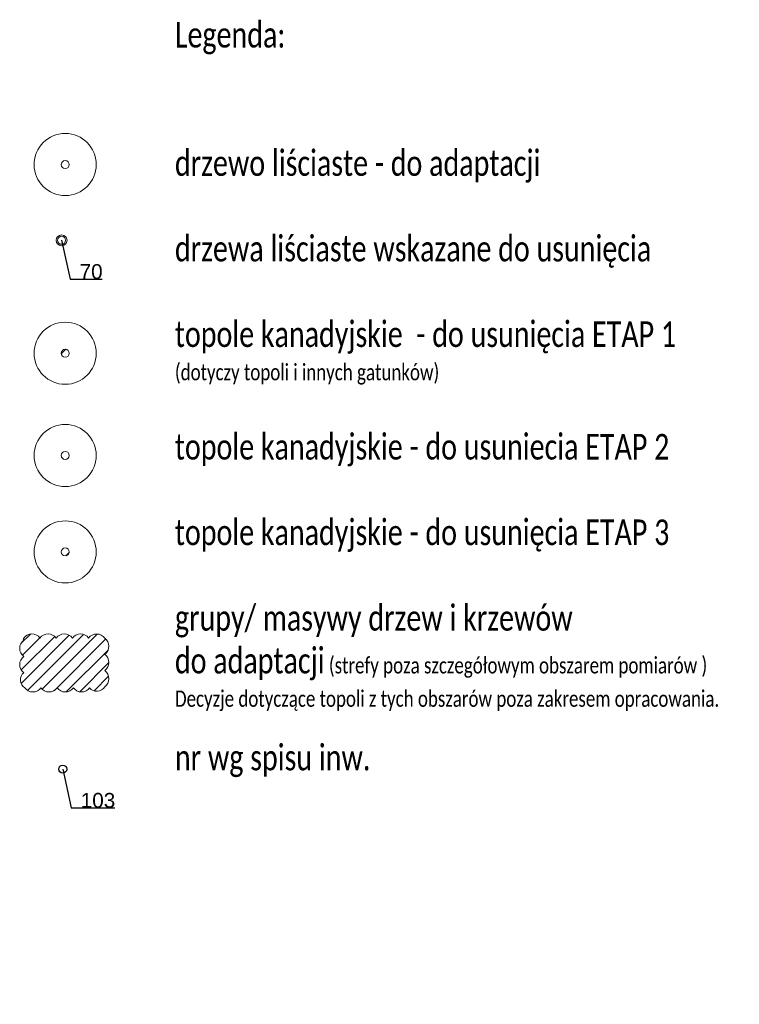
# Model space of a CAD drawing. Header units: metres. Extents: x 6540907 to 6541833, y 5893434 to 5894895.
# Tile 177 of 256: x 6541766 to 6541833, y 5893551 to 5893642. Entities that reach past the tile are written whole.
import ezdxf
from ezdxf import colors
from ezdxf.entities.mleader import LeaderData, LeaderLine
from ezdxf.math import Vec2, Vec3

# ---------------------------------------------------------------- set-up
doc = ezdxf.new("R2010")
doc.units = ezdxf.units.M
doc.header["$MEASUREMENT"] = 0
doc.layers.get('0').update_dxf_attribs({"color": 2, "linetype": 'CONTINUOUS', "lineweight": 5})
doc.layers.add('z_0_tabela', color=7, linetype='CONTINUOUS')
for name, color, linetype, lineweight in [('z_g_drzewa do usuniecia', 10, 'CONTINUOUS', 20), ('z_g_TOPOLE_e2', 30, 'CONTINUOUS', 20), ('z_g_TOPOLE_e3', 152, 'CONTINUOUS', 20), ('z_i_drzewa_liściste_korony', 66, 'CONTINUOUS', 20), ('z_i_drzewa_opis', 7, 'CONTINUOUS', 25)]:
    doc.layers.add(name, color=color, linetype=linetype, lineweight=lineweight)
doc.layers.add('z_i_masywy_grupy', color=7, linetype='CONTINUOUS', lineweight=13, true_color=0x7f926c)
doc.styles.add('Opisowy', font='arial.ttf')
doc.styles.get("Standard").update_dxf_attribs({"font": 'Arial', "width": 0.75})

# ---------------------------------------------------------------- blocks, each defined once
blk = doc.blocks.new('_None')
blk = doc.blocks.new('punkt')
h = blk.add_hatch()
h.set_pattern_fill('ANSI32', color=256, scale=0.2)
h.set_pattern_definition([(45, (-4781848.87, -5644337.08), (-1.34703841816, 1.34703841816), []), (45, (-4781847.972, -5644337.08), (-1.34703841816, 1.34703841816), [])])
edge = h.paths.add_edge_path()
edge.add_arc((0, 0), 0.243, 0, 360)
blk.add_circle((0, 0), 0.243)

msp = doc.modelspace()

# ---------------------------------------------------------------- hatches: boundary and pattern name
at = {"layer": 'z_i_masywy_grupy', "linetype": 'Continuous', "lineweight": 0}
h = msp.add_hatch(dxfattribs=at)
h.set_pattern_fill('ANSI31', color=256, scale=7)
h.set_pattern_definition([(45, (6540925.1298, 5893499.029), (-0.6187184, 0.6187184), [])])
edge = h.paths.add_edge_path()
edge.add_ellipse((6541767.31, 5893584.068), major_axis=(-0.938, 0), ratio=1, start_angle=216.8699, end_angle=323.1301, ccw=False)
edge.add_ellipse((6541768.81, 5893584.068), major_axis=(-0.938, 0), ratio=1, start_angle=216.8699, end_angle=323.1301, ccw=False)
edge.add_ellipse((6541770.31, 5893584.068), major_axis=(-0.938, 0), ratio=1, start_angle=216.8699, end_angle=323.1301, ccw=False)
edge.add_ellipse((6541771.81, 5893584.068), major_axis=(-0.938, 0), ratio=1, start_angle=216.8699, end_angle=323.1301, ccw=False)
edge.add_ellipse((6541773.301, 5893584.066), major_axis=(-0.931, 0), ratio=1, start_angle=216.46258, end_angle=322.72279, ccw=False)
edge.add_ellipse((6541773.487, 5893583.87), major_axis=(-0.938, 0), ratio=1, start_angle=126.8699, end_angle=233.1301, ccw=False)
edge.add_ellipse((6541773.487, 5893582.37), major_axis=(-0.938, 0), ratio=1, start_angle=126.8699, end_angle=233.1301, ccw=False)
edge.add_ellipse((6541773.487, 5893580.87), major_axis=(-0.938, 0), ratio=1, start_angle=126.8699, end_angle=233.1301, ccw=False)
edge.add_ellipse((6541773.312, 5893580.592), major_axis=(-0.876, 0), ratio=1, start_angle=41.08165, end_angle=147.34185, ccw=False)
edge.add_ellipse((6541771.902, 5893580.579), major_axis=(-0.938, 0), ratio=1, start_angle=36.8699, end_angle=143.1301, ccw=False)
edge.add_ellipse((6541770.402, 5893580.579), major_axis=(-0.938, 0), ratio=1, start_angle=36.8699, end_angle=143.1301, ccw=False)
edge.add_ellipse((6541768.902, 5893580.579), major_axis=(-0.938, 0), ratio=1, start_angle=36.8699, end_angle=143.1301, ccw=False)
edge.add_ellipse((6541767.402, 5893580.579), major_axis=(-0.938, 0), ratio=1, start_angle=36.8699, end_angle=143.1301, ccw=False)
edge.add_ellipse((6541767.134, 5893580.755), major_axis=(-0.882, 0), ratio=1, start_angle=-49.37882, end_angle=56.88138, ccw=False)
edge.add_ellipse((6541767.123, 5893582.175), major_axis=(-0.938, 0), ratio=1, start_angle=-53.1301, end_angle=53.1301, ccw=False)
edge.add_ellipse((6541767.123, 5893583.675), major_axis=(-0.938, 0), ratio=1, start_angle=-53.1301, end_angle=53.1301, ccw=False)
edge.add_ellipse((6541766.637, 5893584.527), major_axis=(-0.129, 0), ratio=1, start_angle=-53.1301, end_angle=53.1301, ccw=False)

# ---------------------------------------------------------------- linework, layer by layer
at = {"layer": 'z_g_drzewa do usuniecia', "linetype": 'Continuous'}
msp.add_circle((6541770.063, 5893621.386), 0.5, dxfattribs=at)
at = {"layer": 'z_g_drzewa do usuniecia'}
msp.add_circle((6541770.395, 5893610.949), 2.871, dxfattribs=at)
at = {"layer": 'z_g_TOPOLE_e2'}
msp.add_circle((6541770.395, 5893601.499), 2.871, dxfattribs=at)
at = {"layer": 'z_g_TOPOLE_e3'}
msp.add_circle((6541770.395, 5893592.585), 2.871, dxfattribs=at)
at = {"layer": 'z_i_drzewa_liściste_korony'}
msp.add_circle((6541770.395, 5893628.388), 2.871, dxfattribs=at)
at = {"layer": 'z_i_masywy_grupy', "linetype": 'Continuous', "lineweight": 0}
msp.add_lwpolyline([(6541766.56, 5893584.63, -0.5), (6541768.06, 5893584.63, -0.5), (6541769.56, 5893584.63, -0.5), (6541771.06, 5893584.63, -0.5), (6541772.56, 5893584.63, -0.5), (6541774.05, 5893584.62, -0.5), (6541774.05, 5893583.12, -0.5), (6541774.05, 5893581.62, -0.5), (6541774.05, 5893580.12, -0.5), (6541772.652, 5893580.017, -0.5), (6541771.152, 5893580.017, -0.5), (6541769.652, 5893580.017, -0.5), (6541768.152, 5893580.017, -0.5), (6541766.652, 5893580.017, -0.5), (6541766.56, 5893581.425, -0.5), (6541766.56, 5893582.925, -0.5), (6541766.56, 5893584.425, -0.5)], format="xyb", close=True, dxfattribs=at)

# ---------------------------------------------------------------- block references
at = {"layer": 'z_g_drzewa do usuniecia', "linetype": 'Continuous', "xscale": 1.520278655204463, "yscale": 1.520278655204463, "zscale": 1.520278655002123}
msp.add_blockref('punkt', (6541770.063, 5893621.386), dxfattribs=at)
at = {"layer": 'z_g_drzewa do usuniecia', "xscale": 1.520278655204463, "yscale": 1.520278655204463, "zscale": 1.520278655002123}
msp.add_blockref('punkt', (6541770.395, 5893610.949), dxfattribs=at)
at = {"layer": 'z_g_TOPOLE_e2', "xscale": 1.520278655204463, "yscale": 1.520278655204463, "zscale": 1.520278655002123}
msp.add_blockref('punkt', (6541770.395, 5893601.499), dxfattribs=at)
at = {"layer": 'z_g_TOPOLE_e3', "xscale": 1.520278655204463, "yscale": 1.520278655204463, "zscale": 1.520278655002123}
msp.add_blockref('punkt', (6541770.395, 5893592.585), dxfattribs=at)
at = {"layer": 'z_i_drzewa_liściste_korony', "xscale": 1.520278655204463, "yscale": 1.520278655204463, "zscale": 1.520278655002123}
msp.add_blockref('punkt', (6541770.395, 5893628.388), dxfattribs=at)
at = {"layer": 'z_i_drzewa_opis', "ltscale": 0.01, "xscale": 1.520278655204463, "yscale": 1.520278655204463, "zscale": 1.520278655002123}
msp.add_blockref('punkt', (6541770.166, 5893572.511), dxfattribs=at)

# ---------------------------------------------------------------- texts
at = {"layer": 'z_0_tabela', "insert": (6541780.537, 5893641.574), "char_height": 2.37163, "width": 53.0449, "attachment_point": 1}
msp.add_mtext('{\\fCalibri|b0|i0|c238|p34;Legenda:\\P\\P\\Pdrzewo liściaste - do adaptacji \\P\\Pdrzewa liściaste wskazane do usunięcia \\P\\Ptopole kanadyjskie  - do usunięcia ETAP 1\\P\\H0.632475x;(dotyczy topoli i innych gatunków)\\P\\H1.58109x;\\Ptopole kanadyjskie - do usuniecia ETAP 2\\P\\Ptopole kanadyjskie - do usunięcia ETAP 3\\P\\Pgrupy/ masywy drzew i krzewów\\Pdo adaptacji\\H0.632475x; (strefy poza szczegółowym obszarem pomiarów )\\PDecyzje dotyczące topoli z tych obszarów poza zakresem opracowania. \\P\\P\\H1.58109x;nr wg spisu inw.}', dxfattribs=at)

# ---------------------------------------------------------------- leaders
at = {"layer": 'z_g_drzewa do usuniecia', "linetype": 'Continuous'}
ml = msp.add_multileader_mtext('Standard', dxfattribs=at)
ml.set_content('70', color=256, style='Opisowy')
ml.set_leader_properties()
ml.set_arrow_properties(name='NONE')
ml.build(insert=Vec2(0, 0))
ml.multileader.update_dxf_attribs({"has_dogleg": 0, "text_left_attachment_type": 6, "text_right_attachment_type": 5, "text_top_attachment_type": 0, "text_bottom_attachment_type": 0, "dogleg_length": 1.914, "arrow_head_size": 7.005})
ctx = ml.context
ctx.base_point, ctx.char_height, ctx.arrow_head_size, ctx.landing_gap_size, ctx.plane_origin = Vec3(6541770.851, 5893617.793), 1.3683, 7.005, 0.876, Vec3(6541763.48, 5893613.409)
ctx.left_attachment, ctx.right_attachment, ctx.attachment_type = 6, 5, 2
notes = []
notes.append((ctx, [(1, (1, 1, 0), (6541767.811, 5893617.793), (1, 0), 3.041, [(0, [(6541770.063, 5893621.386), (6541770.851, 5893617.793), (6541770.851, 5893617.793), (6541770.851, 5893617.793), (6541770.851, 5893617.793), (6541770.851, 5893617.793), (6541770.851, 5893617.793), (6541770.851, 5893617.793), (6541770.851, 5893617.793), (6541770.851, 5893617.793), (6541770.851, 5893617.793), (6541770.851, 5893617.793), (6541770.851, 5893617.793), (6541770.851, 5893617.793), (6541770.851, 5893617.793), (6541770.851, 5893617.793), (6541770.851, 5893617.793), (6541770.851, 5893617.793), (6541770.851, 5893617.793), (6541770.851, 5893617.793), (6541770.851, 5893617.793), (6541770.851, 5893617.793), (6541770.851, 5893617.793), (6541770.851, 5893617.793), (6541770.851, 5893617.793), (6541770.851, 5893617.793), (6541770.851, 5893617.793), (6541770.851, 5893617.793), (6541770.851, 5893617.793), (6541770.851, 5893617.793), (6541770.851, 5893617.793), (6541770.851, 5893617.793), (6541770.851, 5893617.793), (6541770.851, 5893617.793), (6541770.851, 5893617.793), (6541770.851, 5893617.793), (6541770.851, 5893617.793), (6541770.851, 5893617.793), (6541770.851, 5893617.793), (6541770.851, 5893617.793), (6541770.851, 5893617.793), (6541770.851, 5893617.793), (6541770.851, 5893617.793), (6541770.851, 5893617.793), (6541770.851, 5893617.793), (6541770.851, 5893617.793), (6541770.851, 5893617.793), (6541770.851, 5893617.793), (6541770.851, 5893617.793), (6541770.851, 5893617.793), (6541770.851, 5893617.793), (6541770.851, 5893617.793), (6541770.851, 5893617.793), (6541770.851, 5893617.793), (6541770.851, 5893617.793), (6541770.851, 5893617.793), (6541770.851, 5893617.793), (6541770.851, 5893617.793), (6541770.851, 5893617.793), (6541770.851, 5893617.793), (6541770.851, 5893617.793), (6541770.851, 5893617.793), (6541770.851, 5893617.793), (6541770.851, 5893617.793), (6541770.851, 5893617.793), (6541770.851, 5893617.793), (6541770.851, 5893617.793), (6541770.851, 5893617.793), (6541770.851, 5893617.793), (6541770.851, 5893617.793), (6541770.851, 5893617.793), (6541770.851, 5893617.793), (6541770.851, 5893617.793), (6541770.851, 5893617.793), (6541770.851, 5893617.793), (6541770.851, 5893617.793), (6541770.851, 5893617.793), (6541770.851, 5893617.793), (6541770.851, 5893617.793), (6541770.851, 5893617.793), (6541770.851, 5893617.793), (6541770.851, 5893617.793), (6541770.851, 5893617.793), (6541770.851, 5893617.793), (6541770.851, 5893617.793), (6541770.851, 5893617.793), (6541770.851, 5893617.793), (6541770.851, 5893617.793), (6541770.851, 5893617.793), (6541770.851, 5893617.793), (6541770.851, 5893617.793), (6541770.851, 5893617.793), (6541770.851, 5893617.793), (6541770.851, 5893617.793), (6541770.851, 5893617.793), (6541770.851, 5893617.793), (6541770.851, 5893617.793), (6541770.851, 5893617.793), (6541770.851, 5893617.793), (6541770.851, 5893617.793), (6541770.851, 5893617.793), (6541770.851, 5893617.793), (6541770.851, 5893617.793), (6541770.851, 5893617.793), (6541770.851, 5893617.793), (6541770.851, 5893617.793), (6541770.851, 5893617.793), (6541770.851, 5893617.793), (6541770.851, 5893617.793), (6541770.851, 5893617.793), (6541770.851, 5893617.793), (6541770.851, 5893617.793), (6541770.851, 5893617.793), (6541770.851, 5893617.793), (6541770.851, 5893617.793), (6541770.851, 5893617.793), (6541770.851, 5893617.793), (6541770.851, 5893617.793), (6541770.851, 5893617.793), (6541770.851, 5893617.793), (6541770.851, 5893617.793), (6541770.851, 5893617.793), (6541770.851, 5893617.793), (6541770.851, 5893617.793), (6541770.851, 5893617.793), (6541770.851, 5893617.793)], 256, [])])]))
ctx.mtext.insert, ctx.mtext.flow_direction = Vec3(6541771.727, 5893619.185), 5
at = {"layer": 'z_i_drzewa_opis'}
ml = msp.add_multileader_mtext('Standard', dxfattribs=at)
ml.set_content('103', color=256, style='Opisowy')
ml.set_leader_properties()
ml.set_arrow_properties(name='NONE')
ml.build(insert=Vec2(0, 0))
ml.multileader.update_dxf_attribs({"has_dogleg": 0, "text_left_attachment_type": 6, "text_right_attachment_type": 5, "text_top_attachment_type": 0, "text_bottom_attachment_type": 0, "dogleg_length": 1.914, "arrow_head_size": 7.005})
ctx = ml.context
ctx.base_point, ctx.char_height, ctx.arrow_head_size, ctx.landing_gap_size, ctx.plane_origin = Vec3(6541770.954, 5893568.919), 1.3683, 7.005, 0.876, Vec3(6541763.583, 5893564.535)
ctx.left_attachment, ctx.right_attachment, ctx.attachment_type = 6, 5, 2
notes.append((ctx, [(1, (1, 1, 0), (6541767.914, 5893568.919), (1, 0), 3.041, [(0, [(6541770.166, 5893572.511), (6541770.954, 5893568.919), (6541770.954, 5893568.919), (6541770.954, 5893568.919), (6541770.954, 5893568.919), (6541770.954, 5893568.919), (6541770.954, 5893568.919), (6541770.954, 5893568.919), (6541770.954, 5893568.919), (6541770.954, 5893568.919), (6541770.954, 5893568.919), (6541770.954, 5893568.919), (6541770.954, 5893568.919), (6541770.954, 5893568.919), (6541770.954, 5893568.919), (6541770.954, 5893568.919), (6541770.954, 5893568.919), (6541770.954, 5893568.919), (6541770.954, 5893568.919), (6541770.954, 5893568.919), (6541770.954, 5893568.919), (6541770.954, 5893568.919), (6541770.954, 5893568.919), (6541770.954, 5893568.919), (6541770.954, 5893568.919), (6541770.954, 5893568.919), (6541770.954, 5893568.919), (6541770.954, 5893568.919), (6541770.954, 5893568.919), (6541770.954, 5893568.919), (6541770.954, 5893568.919), (6541770.954, 5893568.919), (6541770.954, 5893568.919), (6541770.954, 5893568.919), (6541770.954, 5893568.919), (6541770.954, 5893568.919), (6541770.954, 5893568.919), (6541770.954, 5893568.919), (6541770.954, 5893568.919), (6541770.954, 5893568.919), (6541770.954, 5893568.919), (6541770.954, 5893568.919), (6541770.954, 5893568.919), (6541770.954, 5893568.919), (6541770.954, 5893568.919), (6541770.954, 5893568.919), (6541770.954, 5893568.919), (6541770.954, 5893568.919), (6541770.954, 5893568.919), (6541770.954, 5893568.919), (6541770.954, 5893568.919), (6541770.954, 5893568.919), (6541770.954, 5893568.919), (6541770.954, 5893568.919), (6541770.954, 5893568.919), (6541770.954, 5893568.919), (6541770.954, 5893568.919), (6541770.954, 5893568.919), (6541770.954, 5893568.919), (6541770.954, 5893568.919), (6541770.954, 5893568.919), (6541770.954, 5893568.919), (6541770.954, 5893568.919), (6541770.954, 5893568.919), (6541770.954, 5893568.919), (6541770.954, 5893568.919), (6541770.954, 5893568.919), (6541770.954, 5893568.919), (6541770.954, 5893568.919), (6541770.954, 5893568.919), (6541770.954, 5893568.919), (6541770.954, 5893568.919), (6541770.954, 5893568.919), (6541770.954, 5893568.919), (6541770.954, 5893568.919), (6541770.954, 5893568.919), (6541770.954, 5893568.919), (6541770.954, 5893568.919), (6541770.954, 5893568.919), (6541770.954, 5893568.919), (6541770.954, 5893568.919), (6541770.954, 5893568.919), (6541770.954, 5893568.919), (6541770.954, 5893568.919), (6541770.954, 5893568.919), (6541770.954, 5893568.919), (6541770.954, 5893568.919), (6541770.954, 5893568.919), (6541770.954, 5893568.919), (6541770.954, 5893568.919), (6541770.954, 5893568.919), (6541770.954, 5893568.919), (6541770.954, 5893568.919), (6541770.954, 5893568.919), (6541770.954, 5893568.919), (6541770.954, 5893568.919), (6541770.954, 5893568.919), (6541770.954, 5893568.919), (6541770.954, 5893568.919), (6541770.954, 5893568.919), (6541770.954, 5893568.919), (6541770.954, 5893568.919), (6541770.954, 5893568.919), (6541770.954, 5893568.919), (6541770.954, 5893568.919), (6541770.954, 5893568.919), (6541770.954, 5893568.919), (6541770.954, 5893568.919), (6541770.954, 5893568.919), (6541770.954, 5893568.919), (6541770.954, 5893568.919), (6541770.954, 5893568.919), (6541770.954, 5893568.919), (6541770.954, 5893568.919), (6541770.954, 5893568.919), (6541770.954, 5893568.919), (6541770.954, 5893568.919), (6541770.954, 5893568.919), (6541770.954, 5893568.919), (6541770.954, 5893568.919), (6541770.954, 5893568.919), (6541770.954, 5893568.919)], 256, [])])]))
ctx.mtext.insert, ctx.mtext.flow_direction = Vec3(6541771.83, 5893570.311), 5
for ctx, leaders in notes:
    for number, flags, end, landing, length, lines in leaders:
        leader = LeaderData()
        leader.index, (leader.has_last_leader_line, leader.has_dogleg_vector, leader.attachment_direction) = number, flags
        leader.last_leader_point, leader.dogleg_vector, leader.dogleg_length = Vec3(end), Vec3(landing), length
        for number, points, colour, breaks in lines:
            line = LeaderLine()
            line.index, line.vertices, line.color, line.breaks = number, Vec3.list(points), colors.encode_raw_color(colour), breaks
            leader.lines.append(line)
        ctx.leaders.append(leader)

doc.saveas('drawing.dxf')
